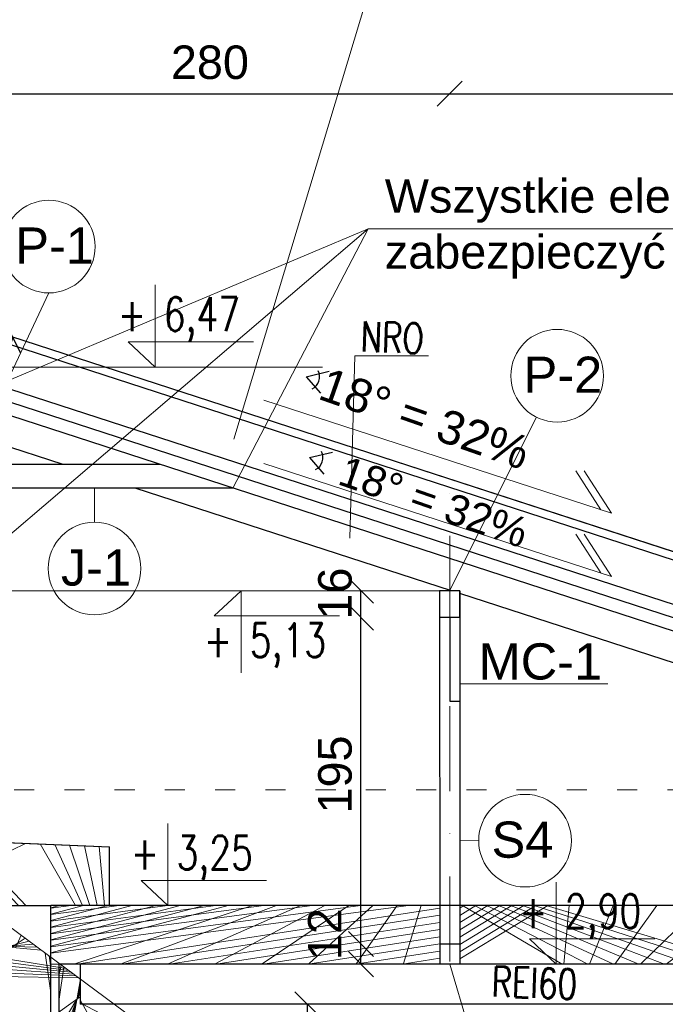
# Model space of a CAD drawing. Header units: millimetres. Extents: x 6197 to 108098, y 4257 to 29730.
# Tile 75 of 148: x 34157 to 34542, y 11352 to 11940. Entities that reach past the tile are written whole.
import ezdxf

# ---------------------------------------------------------------- set-up
doc = ezdxf.new("R2010")
doc.units = ezdxf.units.MM
doc.linetypes.add('ACAD_ISO03W100', pattern=[30, 12, -18])
doc.linetypes.add('DASHDOTX2', pattern=[50.8, 25.4, -12.7, 0, -12.7])
doc.layers.add('&_opisy_100', color=51, linetype='Continuous', lineweight=20)
doc.layers.add('R-TAB', color=1, linetype='Continuous')
doc.styles.add('Romans', font='romans.shx', dxfattribs={"width": 0.75})
doc.styles.get("Standard").update_dxf_attribs({"font": 'arial.ttf'})
doc.dimstyles.new('ISO-25', dxfattribs={"dimtxt": 2.5, "dimasz": 2.5, "dimexe": 1.25, "dimexo": 0.625, "dimtad": 1, "dimtxsty": 'Standard', "dimcen": 2.5, "dimadec": 0, "dimazin": 0, "dimtfac": 1, "dimtmove": 0, "dimatfit": 3, "dimfxl": 1, "dimarcsym": 0})
pattern_1 = [(45, (-1177861116.62511, -935728471.4179041), (-11.22532015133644, 11.22532015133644), []), (135, (-1177861116.62511, -935728471.4179041), (-11.22532015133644, -11.22532015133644), [])]

# ---------------------------------------------------------------- blocks, each defined once
blk = doc.blocks.new('_Oblique')
at = {"color": 0, "linetype": 'ByBlock', "lineweight": -2}
blk.add_line((-0.5, -0.5), (0.5, 0.5), dxfattribs=at)
blk = doc.blocks.new('*D1139')
at = {"color": 0, "lineweight": -2, "transparency": 16777216}
blk.add_line((34133.40368267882, 11896.12878770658), (34413.42872950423, 11896.12878770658), dxfattribs=at)
at = {"layer": 'Defpoints', "color": 0, "transparency": 16777216}
for p in [(34413.42872950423, 11896.12878770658), (34133.40368267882, 11749.83171911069), (34413.42872950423, 11658.50079388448)]:
    blk.add_point(p, dxfattribs=at)
at = {"color": 0, "lineweight": -2, "transparency": 16777216, "xscale": 15, "yscale": 15, "zscale": 15, "rotation": 180}
blk.add_blockref('_Oblique', (34133.40368267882, 11896.12878770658), dxfattribs=at)
at = {"color": 0, "lineweight": -2, "transparency": 16777216, "xscale": 15, "yscale": 15, "zscale": 15}
blk.add_blockref('_Oblique', (34413.42872950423, 11896.12878770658), dxfattribs=at)
at = {"color": 0, "lineweight": 20, "transparency": 16777216, "insert": (34270.30436965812, 11914.80258066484), "char_height": 20, "attachment_point": 5}
blk.add_mtext('280', dxfattribs=at)
blk = doc.blocks.new('*D1140')
at = {"color": 0, "lineweight": -2, "transparency": 16777216}
blk.add_line((34413.42872950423, 11896.12878770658), (34723.40368267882, 11896.12878770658), dxfattribs=at)
at = {"layer": 'Defpoints', "color": 0, "transparency": 16777216}
for p in [(34723.40368267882, 11896.12878770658), (34413.42872950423, 11658.50079388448), (34723.40368267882, 11480.46662814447)]:
    blk.add_point(p, dxfattribs=at)
at = {"color": 0, "lineweight": -2, "transparency": 16777216, "xscale": 15, "yscale": 15, "zscale": 15, "rotation": 180}
blk.add_blockref('_Oblique', (34413.42872950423, 11896.12878770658), dxfattribs=at)
at = {"color": 0, "lineweight": -2, "transparency": 16777216, "xscale": 15, "yscale": 15, "zscale": 15}
blk.add_blockref('_Oblique', (34723.40368267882, 11896.12878770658), dxfattribs=at)
at = {"color": 0, "lineweight": 20, "transparency": 16777216, "insert": (34601.28415510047, 11914.80258066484), "char_height": 20, "attachment_point": 5}
blk.add_mtext('310', dxfattribs=at)
blk = doc.blocks.new('*D1204')
at = {"color": 0, "lineweight": -2, "transparency": 16777216}
blk.add_line((34360.44012162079, 11376.33718950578), (34360.44012162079, 11388.33718938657), dxfattribs=at)
at = {"layer": 'Defpoints', "color": 0, "transparency": 16777216}
for p in [(34360.44012162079, 11388.33718938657), (34407.51543351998, 11388.33718938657), (34407.52076932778, 11376.33718950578)]:
    blk.add_point(p, dxfattribs=at)
at = {"color": 0, "lineweight": -2, "transparency": 16777216, "xscale": 15, "yscale": 15, "zscale": 15}
for p, rotation in [((34360.44012162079, 11388.33718938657), 90), ((34360.44012162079, 11376.33718950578), 270)]:
    blk.add_blockref('_Oblique', p, dxfattribs=dict(at, rotation=rotation))
at = {"color": 0, "lineweight": 20, "transparency": 16777216, "insert": (34338.83592078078, 11394.22456927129), "char_height": 20, "attachment_point": 5, "rotation": 90}
blk.add_mtext('12', dxfattribs=at)
blk = doc.blocks.new('*D1154')
at = {"color": 0, "lineweight": -2, "transparency": 16777216}
blk.add_line((34360.44012352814, 11388.33718986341), (34360.44012352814, 11583.33671767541), dxfattribs=at)
at = {"layer": 'Defpoints', "color": 0, "transparency": 16777216}
for p in [(34360.44012352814, 11583.33671767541), (34407.42872902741, 11583.33671767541), (34407.52076932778, 11388.33718986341)]:
    blk.add_point(p, dxfattribs=at)
at = {"color": 0, "lineweight": -2, "transparency": 16777216, "xscale": 15, "yscale": 15, "zscale": 15}
for p, rotation in [((34360.44012352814, 11583.33671767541), 90), ((34360.44012352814, 11388.33718986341), 270)]:
    blk.add_blockref('_Oblique', p, dxfattribs=dict(at, rotation=rotation))
at = {"color": 0, "lineweight": 20, "transparency": 16777216, "insert": (34345.06016656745, 11489.57440264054), "char_height": 20, "attachment_point": 5, "rotation": 90}
blk.add_mtext('195', dxfattribs=at)
blk = doc.blocks.new('*D1155')
at = {"color": 0, "lineweight": -2, "transparency": 16777216}
blk.add_line((34360.44012543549, 11583.3367200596), (34360.44012543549, 11599.33671767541), dxfattribs=at)
at = {"layer": 'Defpoints', "color": 0, "transparency": 16777216}
for p in [(34360.44012543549, 11599.33671767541), (34407.42161485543, 11599.33671767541), (34407.52076932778, 11583.3367200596)]:
    blk.add_point(p, dxfattribs=at)
at = {"color": 0, "lineweight": -2, "transparency": 16777216, "xscale": 15, "yscale": 15, "zscale": 15}
for p, rotation in [((34360.44012543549, 11599.33671767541), 90), ((34360.44012543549, 11583.3367200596), 270)]:
    blk.add_blockref('_Oblique', p, dxfattribs=dict(at, rotation=rotation))
at = {"color": 0, "lineweight": 20, "transparency": 16777216, "insert": (34345.06016656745, 11597.61322052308), "char_height": 20, "attachment_point": 5, "rotation": 90}
blk.add_mtext('16', dxfattribs=at)
blk = doc.blocks.new('*D1161')
at = {"color": 0, "lineweight": -2, "transparency": 16777216}
blk.add_line((35320.82176157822, 11463.22385544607), (35320.82176157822, 11767.60545677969), dxfattribs=at)
at = {"layer": 'Defpoints', "color": 0, "transparency": 16777216}
for p in [(34003.40368267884, 11767.60545677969), (35320.82176157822, 11767.60545677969), (34833.40368291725, 11463.22385544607)]:
    blk.add_point(p, dxfattribs=at)
at = {"color": 0, "lineweight": -2, "transparency": 16777216, "xscale": 15, "yscale": 15, "zscale": 15}
for p, rotation in [((35320.82176157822, 11767.60545677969), 90), ((35320.82176157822, 11463.22385544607), 270)]:
    blk.add_blockref('_Oblique', p, dxfattribs=dict(at, rotation=rotation))
at = {"color": 0, "lineweight": 20, "transparency": 16777216, "insert": (35300.83172127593, 11640.5223247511), "char_height": 20, "attachment_point": 5, "rotation": 90}
blk.add_mtext('304', dxfattribs=at)
blk = doc.blocks.new('*D1175')
at = {"color": 0, "lineweight": -2, "transparency": 16777216}
blk.add_line((34328.55047675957, 11078.28246826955), (34328.55047675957, 11352.33718938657), dxfattribs=at)
at = {"layer": 'Defpoints', "color": 0, "transparency": 16777216}
for p in [(34245.20864197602, 11352.33718938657), (34328.55047675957, 11352.33718938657), (34255.20864412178, 11078.28246826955)]:
    blk.add_point(p, dxfattribs=at)
at = {"color": 0, "lineweight": -2, "transparency": 16777216, "xscale": 15, "yscale": 15, "zscale": 15}
for p, rotation in [((34328.55047675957, 11352.33718938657), 90), ((34328.55047675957, 11078.28246826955), 270)]:
    blk.add_blockref('_Oblique', p, dxfattribs=dict(at, rotation=rotation))
at = {"color": 0, "lineweight": 20, "transparency": 16777216, "insert": (34308.56043502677, 11217.41883618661), "char_height": 20, "attachment_point": 5, "rotation": 90}
blk.add_mtext('265', dxfattribs=at)
blk = doc.blocks.new('*D1190')
at = {"color": 0, "lineweight": -2, "transparency": 16777216}
blk.add_line((35370.82175442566, 11068.28246815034), (35370.82175442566, 11767.60545677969), dxfattribs=at)
at = {"layer": 'Defpoints', "color": 0, "transparency": 16777216}
for p in [(34003.40368267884, 11767.60545677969), (35370.82175442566, 11767.60545677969), (34813.40368267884, 11068.28246815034)]:
    blk.add_point(p, dxfattribs=at)
at = {"color": 0, "lineweight": -2, "transparency": 16777216, "xscale": 15, "yscale": 15, "zscale": 15}
for p, rotation in [((35370.82175442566, 11767.60545677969), 90), ((35370.82175442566, 11068.28246815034), 270)]:
    blk.add_blockref('_Oblique', p, dxfattribs=dict(at, rotation=rotation))
at = {"color": 0, "lineweight": 20, "transparency": 16777216, "insert": (35350.83171889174, 11403.72197432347), "char_height": 20, "attachment_point": 5, "rotation": 90}
blk.add_mtext('692', dxfattribs=at)
blk = doc.blocks.new('*D1195')
at = {"color": 0, "lineweight": -2, "transparency": 16777216}
blk.add_line((34152.60627126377, 11750.67046371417), (34143.33576130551, 11722.13876787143), dxfattribs=at)
at = {"layer": 'Defpoints', "color": 0, "transparency": 16777216}
for p in [(34143.33576130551, 11722.13876787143), (34251.31915828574, 11718.59670240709), (34242.04864832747, 11690.06500656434)]:
    blk.add_point(p, dxfattribs=at)
at = {"color": 0, "lineweight": -2, "transparency": 16777216, "xscale": 15, "yscale": 15, "zscale": 15}
for p, rotation in [((34152.60627126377, 11750.67046371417), 71.9999999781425), ((34143.33576130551, 11722.13876787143), 251.9999999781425)]:
    blk.add_blockref('_Oblique', p, dxfattribs=dict(at, rotation=rotation))
at = {"color": 0, "lineweight": 20, "transparency": 16777216, "insert": (34134.97195002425, 11772.0663521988), "char_height": 20, "attachment_point": 5, "rotation": 71.99999997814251}
blk.add_mtext('30', dxfattribs=at)

msp = doc.modelspace()

# ---------------------------------------------------------------- hatches: boundary and pattern name
at = {"lineweight": 0}
h = msp.add_hatch(dxfattribs=at)
h.set_pattern_fill('ANSI37', color=256, scale=5)
h.set_pattern_definition(pattern_1)
h.paths.add_polyline_path([(34723.40368267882, 11480.46662814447), (34688.40368267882, 11480.46662814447), (34688.40368267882, 11411.33718950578), (34477.0896360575, 11411.33718950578), (34477.0896360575, 11376.33718950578), (34723.40368267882, 11376.33718950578)])
h.paths.add_polyline_path([(34477.08963534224, 11376.33719141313), (34419.40368220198, 11376.33718759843), (34419.40368339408, 11411.33718759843), (34477.08963677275, 11411.33719141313)])
h = msp.add_hatch(dxfattribs=at)
h.set_pattern_fill('ANSI37', color=256, scale=5)
h.set_pattern_definition(pattern_1)
h.paths.add_polyline_path([(33867.40368267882, 11460.81550402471), (33643.98815271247, 11470.2460588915, -0.172918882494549), (33625.42374512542, 11471.02967793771), (33599.32918998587, 11472.13115079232), (33599.31313607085, 11436.02578742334), (33867.40368267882, 11423.77084286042), (33867.40368267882, 11435.70832354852)])
h.paths.add_polyline_path([(33593.40368267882, 11472.38127131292), (33587.40368291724, 11472.63453633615), (33587.40368291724, 11447.53913433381), (33593.40368267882, 11447.53913433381)])
h.paths.add_polyline_path([(33599.31825539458, 11447.53913433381), (33593.40368267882, 11447.53913433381), (33593.40368267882, 11436.29592020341), (33599.31313607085, 11436.02578742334)])
h.paths.add_polyline_path([(34127.50365087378, 11449.83646864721), (33879.40368267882, 11460.30897409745), (33879.40368267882, 11423.222299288), (34127.52052757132, 11411.88039166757)])
h.paths.add_polyline_path([(34210.40368291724, 11446.33718950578), (34139.40368267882, 11449.33415837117), (34139.40368267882, 11411.33718950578), (34175.40368291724, 11411.33718950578), (34210.40368291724, 11411.33718950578)])
h = msp.add_hatch(dxfattribs=at)
h.set_pattern_fill('ANSI37', color=256, scale=5)
h.set_pattern_definition(pattern_1)
h.paths.add_polyline_path([(34407.52056786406, 11376.79002411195), (34407.50520679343, 11411.33718950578), (34175.40368291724, 11411.33718950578), (34175.40368291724, 11380.45230181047), (34180.95213100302, 11376.34801394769)])
h.paths.add_polyline_path([(34359.79772159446, 11372.90124041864), (34359.79772159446, 11413.9790030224), (34318.58353325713, 11413.9790030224), (34318.58353325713, 11372.90124041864)], flags=9)
h = msp.add_hatch(dxfattribs=at)
h.set_pattern_fill('ANSI31', color=256, scale=5)
h.set_pattern_definition([(45, (-1177861116.62511, -935728471.4179041), (-11.22532015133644, 11.22532015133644), [])])
h.paths.add_polyline_path([(34175.40368267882, 11380.45230192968), (34156.13325330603, 11394.70698888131), (34155.99217554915, 11386.48548312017), (34137.40368291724, 11387.33718950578), (34137.40368291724, 11367.33718950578), (34137.40368291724, 11018.28246815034), (34175.40368267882, 11018.28246815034)])
h.paths.add_polyline_path([(34205.40368267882, 11352.33718950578), (34192.90368267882, 11352.33718950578), (34192.90368267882, 11367.50723380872), (34180.96676418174, 11376.33718950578), (34180.40368267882, 11376.33718950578), (34180.40368267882, 11018.28246815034), (34205.40368267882, 11018.28246815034)])

# ---------------------------------------------------------------- linework, layer by layer
at = {"layer": '&_opisy_100', "color": 0}
for points in [[(34237.56489011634, 11781.90411968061), (34237.56489011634, 11732.90720338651), (34221.50174567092, 11747.94030065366), (34296.37264844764, 11747.94030065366)], [(34237.56489011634, 11781.90411968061), (34237.56489011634, 11732.90720338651), (34221.50174567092, 11747.94030065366), (34296.37264844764, 11747.94030065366)], [(34288.92798849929, 11550.33980138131), (34288.92798849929, 11599.33671767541), (34272.86484405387, 11584.30362040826), (34347.73574683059, 11584.30362040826)], [(34288.92798849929, 11550.33980138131), (34288.92798849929, 11599.33671767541), (34272.86484405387, 11584.30362040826), (34347.73574683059, 11584.30362040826)], [(34245.2443782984, 11460.33410591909), (34245.2443782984, 11411.33718962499), (34229.18123385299, 11426.37028689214), (34304.0521366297, 11426.37028689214)], [(34245.2443782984, 11460.33410591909), (34245.2443782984, 11411.33718962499), (34229.18123385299, 11426.37028689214), (34304.0521366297, 11426.37028689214)], [(34477.0896360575, 11425.33410568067), (34477.0896360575, 11376.33718938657), (34461.02649161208, 11391.37028665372), (34535.8973943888, 11391.37028665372)], [(34477.0896360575, 11425.33410568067), (34477.0896360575, 11376.33718938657), (34461.02649161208, 11391.37028665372), (34535.8973943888, 11391.37028665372)]]:
    msp.add_lwpolyline(points, dxfattribs=at)
at = {"lineweight": 20}
msp.add_line((34376.54840967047, 11994.82645172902), (34284.65182849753, 11689.80220467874), dxfattribs=at)
at = {"color": 1, "lineweight": 0}
for q in [(33879.4036824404, 11610.66764302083), (34139.40368506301, 11622.95743961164), (34283.98341175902, 11660.66764290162), (34922.81301113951, 11815.52405471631)]:
    msp.add_line((34364.7419323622, 11815.52405471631), q, dxfattribs=at)
at = {"lineweight": 30}
for p, q in [((34796.9756695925, 11541.30215449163), (34003.40368267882, 11799.14932353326)), ((34782.76927706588, 11540.91809124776), (34003.40368267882, 11794.14932353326)), ((34833.40368267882, 11497.92210860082), (34003.40368267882, 11767.60545677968)), ((34833.40368267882, 11490.03614229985), (34003.40368267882, 11759.71949000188)), ((34833.40368267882, 11482.15017528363), (34003.40368267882, 11751.83352334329)), ((34327.72952029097, 11727.0547643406), (34341.5332328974, 11730.40836019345)), ((34327.72952029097, 11727.0547643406), (34336.40799185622, 11717.21382052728)), ((34182.64661881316, 11674.66764278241), (34139.40368267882, 11688.71812445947)), ((34329.71903726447, 11678.80276436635), (34343.5227498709, 11682.1563602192)), ((34329.71903726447, 11678.80276436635), (34338.39750882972, 11668.96182055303)), ((34240.89584228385, 11674.66764290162), (33765.91152283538, 11674.66764290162)), ((34283.98341175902, 11660.66764290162), (33722.8239533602, 11660.66764290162)), ((34414.49136754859, 11599.33671767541), (34225.73418924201, 11660.66764290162)), ((34407.42161461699, 11599.33718938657), (34407.52056786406, 11376.79002411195)), ((34419.42872950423, 11599.33671767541), (34407.42872950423, 11599.33671767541)), ((34407.42872950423, 11599.33671767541), (34407.42872950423, 11583.33671767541)), ((34419.40368220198, 11599.33718938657), (34419.40368267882, 11376.33718938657)), ((34743.40368315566, 11492.46662814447), (34419.40368220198, 11597.74061007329)), ((34419.42872950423, 11583.33671767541), (34419.42872950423, 11599.33671767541)), ((34419.42872950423, 11583.33671767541), (34407.42872950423, 11583.33671767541)), ((34413.42872902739, 11583.33671767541), (34413.42872902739, 11533.33671767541)), ((34413.42872902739, 11533.33671767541), (34419.42872926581, 11533.33671767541)), ((33318.55211111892, 11483.98298413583), (34210.40368291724, 11446.33718950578)), ((34210.40368291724, 11411.33718950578), (34210.40368291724, 11446.33718950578)), ((34137.40368291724, 11411.33718950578), (34175.40368291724, 11411.33718950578)), ((34175.40368267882, 11018.28246815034), (34175.40368267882, 11411.33718950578)), ((34688.40368267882, 11411.33718950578), (34175.40368291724, 11411.33718950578)), ((34419.40368267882, 11388.33718938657), (34407.40368267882, 11388.33718938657)), ((34180.40368267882, 11018.28246815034), (34180.40368267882, 11376.33718950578)), ((34192.90368267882, 11376.33718950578), (34180.40368267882, 11376.33718950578)), ((34192.90368267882, 11376.33718950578), (34192.90368267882, 11352.33718950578)), ((34743.40368267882, 11376.33718950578), (34192.90368267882, 11376.33718950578)), ((34743.40368267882, 11352.33718950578), (34192.90368267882, 11352.33718950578))]:
    msp.add_line(p, q, dxfattribs=at)
at = {"lineweight": 0}
for p, q in [((34174.13702198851, 11777.17250771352), (34133.40368267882, 11690.66764290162)), ((34356.75799939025, 11739.64134235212), (34353.76678392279, 11630.68532438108)), ((34356.75799939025, 11739.64134235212), (34400.82958099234, 11739.64134235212)), ((34003.40368267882, 11732.90720338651), (34337.57183501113, 11732.90720338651)), ((34510.06043621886, 11645.6566937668), (34302.56043621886, 11713.07753081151)), ((34413.42872950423, 11599.68198973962), (34465.17532297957, 11702.96835751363)), ((34565.31401154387, 11616.82714493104), (34357.81401154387, 11684.24798197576)), ((34510.06043621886, 11607.85209305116), (34302.56043621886, 11675.27293009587)), ((34503.72818204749, 11647.71416778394), (34488.68639728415, 11670.94403321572)), ((34510.06043621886, 11645.6566937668), (34493.68639728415, 11670.94403321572)), ((34201.39746972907, 11640.23627419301), (34201.39746972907, 11660.66764290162)), ((34503.72818204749, 11609.9095670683), (34488.68639728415, 11633.13943250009)), ((34510.06043621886, 11607.85209305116), (34493.68639728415, 11633.13943250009)), ((34242.07545372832, 11599.33671767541), (33825.62854859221, 11599.33671767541)), ((34407.42161485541, 11599.33671767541), (34242.07545372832, 11599.33671767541)), ((34419.4036824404, 11543.71757669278), (34507.90726754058, 11543.75231392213)), ((34430.7612697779, 11450.06119115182), (34419.4036824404, 11450.06510324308)), ((34133.40368267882, 11411.52046556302), (34252.91854831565, 11323.11314661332)), ((34175.40368291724, 11411.33718950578), (34175.40368291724, 11376.33718950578)), ((34175.40368291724, 11411.33718950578), (34235.68118211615, 11411.33718950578)), ((34175.40368291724, 11411.33718950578), (34210.40368291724, 11411.33718950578)), ((34419.40368267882, 11376.33718938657), (34419.40368267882, 11400.70832354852)), ((34413.42872950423, 11376.33718950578), (34429.43826982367, 11323.11314661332))]:
    msp.add_line(p, q, dxfattribs=at)
at = {"linetype": 'DASHDOTX2', "lineweight": 0, "ltscale": 2}
msp.add_line((34413.42872950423, 11377.94650847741), (34413.42872950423, 11658.50079388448), dxfattribs=at)
at = {"linetype": 'ACAD_ISO03W100', "lineweight": 0}
msp.add_line((33283.40368267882, 11480.46662814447), (34723.40368267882, 11480.46662814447), dxfattribs=at)
at = {"lineweight": 0}
for points in [[(33318.55211111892, 11483.98298413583), (34210.40368291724, 11446.33718950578), (34210.40368291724, 11411.33718950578), (34688.40368267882, 11411.33718950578), (34688.40368267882, 11529.26353127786), (34783.40368267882, 11498.39616007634), (34783.40368267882, 11479.46984047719), (34749.40368267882, 11490.51711017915), (34749.40368267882, 11492.46662814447), (34737.40368267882, 11492.46662814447), (34737.40368267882, 11480.46662814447), (34723.40368267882, 11480.46662814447), (34723.40368267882, 11376.33718938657), (34175.40368291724, 11376.33718950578), (34175.40368291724, 11411.33718950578), (34139.40368267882, 11411.33718938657), (33283.40368267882, 11450.46662814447)], [(34175.40368291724, 11411.33718950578), (34175.40368291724, 11376.33718950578), (34407.52056786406, 11376.79002411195), (34407.50520679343, 11411.33718950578), (34175.40368267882, 11411.33718950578)]]:
    msp.add_lwpolyline(points, dxfattribs=at)
for centre in [(34174.13702198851, 11804.83942050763), (34477.56815096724, 11727.70448238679), (34201.39746972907, 11612.5693613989), (34458.42818257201, 11450.06119115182)]:
    msp.add_circle(centre, 27.66691274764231, dxfattribs=at)
at = {"lineweight": 30}
for centre in [(34327.72952029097, 11727.0547643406), (34329.71903726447, 11678.80276436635)]:
    msp.add_arc(centre, 8.049795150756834, 296.8368066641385, 26.83682193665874, dxfattribs=at)

# ---------------------------------------------------------------- texts
at = {"layer": '&_opisy_100', "color": 0, "char_height": 20.25, "width": 420.6382812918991, "attachment_point": 1, "rotation": 359.99999780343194, "style": 'Romans'}
for s, insert in [('\\A1;+ 6,47', (34215.37817355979, 11774.59886212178)), ('\\A1;+ 5,13', (34266.74127194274, 11579.9181533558)), ('\\A1;+ 3,25', (34223.05766174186, 11453.02884836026)), ('\\A1;+ 2,90', (34454.90291950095, 11418.02884812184))]:
    msp.add_mtext(s, dxfattribs=dict(at, insert=insert))
at = {"layer": '&_opisy_100', "color": 1, "char_height": 18, "width": 420.6382812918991, "attachment_point": 3, "rotation": 357.9714532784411, "style": 'Romans'}
for s, insert in [('NRO', (34398.29623934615, 11758.83554930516)), ('REI60', (34489.75298497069, 11373.21917636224))]:
    msp.add_mtext(s, dxfattribs=dict(at, insert=insert))
at = {"attachment_point": 3, "rotation": 340.7185832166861}
for insert, char_height in [((34463.26353618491, 11690.14824886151), 20), ((34462.11123296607, 11641.5878762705), 18)]:
    msp.add_mtext_dynamic_manual_height_columns('18%%D = 32%', width=202.6436712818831, gutter_width=12.5, heights=[0], dxfattribs=dict(at, insert=insert, char_height=char_height))
at = {"layer": 'R-TAB', "color": 1, "ltscale": 24, "insert": (34374.69107434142, 11845.06598110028), "char_height": 20, "width": 637.7918831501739, "attachment_point": 1}
msp.add_mtext('Wszystkie elementy konstrukcji dachu zabezpieczyć do stopnia niezapalności NRO', dxfattribs=at)
at = {"layer": 'R-TAB', "color": 0, "ltscale": 24, "char_height": 21.6, "width": 490.7206424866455, "attachment_point": 1}
for s, insert in [('P-1', (34154.11350843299, 11816.24710161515)), ('P-2', (34457.54463741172, 11739.11216349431)), ('J-1', (34181.37395617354, 11623.97704250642)), ('MC-1', (34430.70912167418, 11567.89631361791)), ('S4', (34438.40466901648, 11461.46887225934))]:
    msp.add_mtext(s, dxfattribs=dict(at, insert=insert))

# ---------------------------------------------------------------- dimensions: what is measured, and where the dimension line sits
at = {"lineweight": 20}
for base, p1, p2, picture, middle in [((34413.42872950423, 11896.12878770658), (34133.40368267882, 11749.83171911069), (34413.42872950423, 11658.50079388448), '*D1139', (34270.30436965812, 11914.80258066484)), ((34723.40368267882, 11896.12878770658), (34413.42872950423, 11658.50079388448), (34723.40368267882, 11480.46662814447), '*D1140', (34601.28415510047, 11914.80258066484))]:
    dim = msp.add_linear_dim(base=base, p1=p1, p2=p2, dimstyle='ISO-25', override={"dimtxt": 20, "dimasz": 15, "dimdec": 0, "dimblk1": 'Oblique', "dimblk2": 'Oblique', "dimsah": 1, "dimse1": 1, "dimse2": 1, "dimtmove": 2}, dxfattribs=at)
    dim.commit()
    dim.dimension.update_dxf_attribs({"geometry": picture, "text_midpoint": middle, "dimtype": 160})
for base, p1, p2, angle, override, picture, middle, dimtype in [((34143.33576130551, 11722.13876787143), (34251.31915828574, 11718.59670240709), (34242.04864832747, 11690.06500656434), 251.99999997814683, {"dimtxt": 20, "dimasz": 15, "dimblk1": 'Oblique', "dimblk2": 'Oblique', "dimsah": 1, "dimse1": 1, "dimse2": 1, "dimtmove": 2}, '*D1195', (34134.97195002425, 11772.0663521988), 161), ((35320.82176157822, 11767.60545677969), (34833.40368291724, 11463.22385544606), (34003.40368267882, 11767.60545677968), 90, {"dimtxt": 20, "dimasz": 15, "dimdec": 0, "dimblk1": 'Oblique', "dimblk2": 'Oblique', "dimsah": 1, "dimse1": 1, "dimse2": 1, "dimtmove": 2}, '*D1161', (35300.83172127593, 11640.5223247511), 160), ((34360.44012543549, 11599.33671767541), (34407.52076932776, 11583.3367200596), (34407.42161485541, 11599.33671767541), 90, {"dimtxt": 20, "dimasz": 15, "dimblk1": 'Oblique', "dimblk2": 'Oblique', "dimsah": 1, "dimse1": 1, "dimse2": 1, "dimtmove": 2}, '*D1155', (34345.06016656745, 11597.61322052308), 160), ((34360.44012352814, 11583.33671767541), (34407.52076932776, 11388.33718986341), (34407.42872902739, 11583.33671767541), 90, {"dimtxt": 20, "dimasz": 15, "dimblk1": 'Oblique', "dimblk2": 'Oblique', "dimsah": 1, "dimse1": 1, "dimse2": 1, "dimtmove": 2}, '*D1154', (34345.06016656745, 11489.57440264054), 160), ((34360.44012162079, 11388.33718938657), (34407.52076932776, 11376.33718950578), (34407.51543351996, 11388.33718938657), 90, {"dimtxt": 20, "dimasz": 15, "dimblk1": 'Oblique', "dimblk2": 'Oblique', "dimsah": 1, "dimse1": 1, "dimse2": 1, "dimtmove": 2}, '*D1204', (34338.83592078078, 11394.22456927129), 160)]:
    dim = msp.add_linear_dim(base=base, p1=p1, p2=p2, angle=angle, dimstyle='ISO-25', override=override, dxfattribs=at)
    dim.commit()
    dim.dimension.update_dxf_attribs({"geometry": picture, "text_midpoint": middle, "dimtype": dimtype})
for base, p1, p2, text, picture, middle in [((35370.82175442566, 11767.60545677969), (34813.40368267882, 11068.28246815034), (34003.40368267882, 11767.60545677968), '692', '*D1190', (35350.83171889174, 11403.72197432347)), ((34328.55047675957, 11352.33718938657), (34255.20864412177, 11078.28246826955), (34245.208641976, 11352.33718938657), '265', '*D1175', (34308.56043502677, 11217.41883618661))]:
    dim = msp.add_linear_dim(base=base, p1=p1, p2=p2, angle=90, text=text, dimstyle='ISO-25', override={"dimtxt": 20, "dimasz": 15, "dimdec": 0, "dimblk1": 'Oblique', "dimblk2": 'Oblique', "dimsah": 1, "dimse1": 1, "dimse2": 1, "dimtmove": 2}, dxfattribs=at)
    dim.commit()
    dim.dimension.update_dxf_attribs({"geometry": picture, "text_midpoint": middle, "dimtype": 160})

doc.saveas('drawing.dxf')
